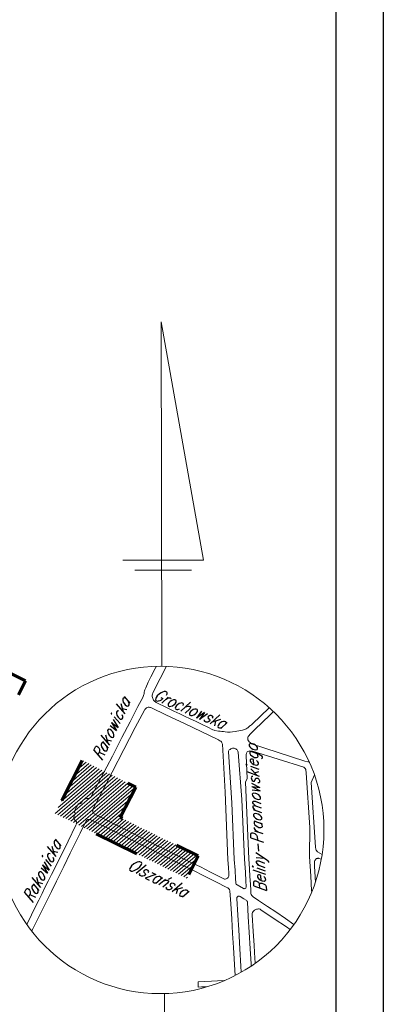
# Model space of a CAD drawing. Header units: millimetres. Extents: x -368 to -158, y 9368 to 9578.
# Tile 48 of 48: x -185 to -158, y 9438 to 9512. Entities that reach past the tile are written whole.
import ezdxf
from ezdxf.enums import TextEntityAlignment as Align

# ---------------------------------------------------------------- set-up
doc = ezdxf.new("R2010")
doc.units = ezdxf.units.MM
doc.linetypes.add('Rakowicka 531_1 wstępna wersja$0$DGN Style 5', pattern=[7.845798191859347, 3.362484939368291, -4.483313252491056])
doc.layers.add('-- RAMKA', color=11, linetype='Continuous')
doc.layers.add('Rakowicka 531_1 wstępna wersja$0$GEPPGD', color=7, linetype='Continuous', lineweight=13, true_color=0x008000)
for name, color, linetype, lineweight in [('Rakowicka 531_1 wstępna wersja$0$Opisy', 8, 'Continuous', 0), ('Rakowicka 531_1 wstępna wersja$0$Warstwa 26', 7, 'Continuous', 0), ('Rakowicka 531_1 wstępna wersja$0$Warstwa 27', 7, 'Continuous', 0), ('Rakowicka 531_1 wstępna wersja$0$Warstwa 28', 7, 'Continuous', 0)]:
    doc.layers.add(name, color=color, linetype=linetype, lineweight=lineweight)
doc.styles.add('Rakowicka 531_1 wstępna wersja$0$Style-ITALIC_1250 I 0.20944', font='ITALIC_1250.shx', dxfattribs={"oblique": 12})

# ---------------------------------------------------------------- blocks, each defined once
blk = doc.blocks.new('*U981')
at = {"layer": 'Rakowicka 531_1 wstępna wersja$0$Opisy', "color": 250, "linetype": 'Continuous', "lineweight": 13}
for p, q in [((0.9801071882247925, 843.3824398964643), (63.58989024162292, 492.7676553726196)), ((1.987563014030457, 337.168285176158), (0.9801071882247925, 843.3824398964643)), ((63.58989024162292, 492.7676553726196), (-55.36869725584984, 492.7676553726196)), ((45.77519419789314, 478.1497694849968), (-37.49581733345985, 478.1497694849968)), ((5.915313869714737, -143.9547167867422), (5.518988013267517, -807.9023863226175))]:
    blk.add_line(p, q, dxfattribs=at)
blk.add_circle((0.0003444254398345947, 96.57452857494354), 240.6019632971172, dxfattribs=at)
blk = doc.blocks.new('Rakowicka 531_1 wstępna wersja')
at = {"layer": 'Rakowicka 531_1 wstępna wersja$0$GEPPGD', "linetype": 'Continuous', "lineweight": 0}
h = blk.add_hatch(dxfattribs=at)
h.set_pattern_fill('HATCH', color=250, style=0, pattern_type=2)
h.set_pattern_definition([(40.5, (7425429.684951, 5549024.133328), (-0.1298896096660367, 0.1520811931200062), [])])
h.paths.add_polyline_path([(7425427.35511962, 5549027.394235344), (7425425.332786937, 5549023.449236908), (7425435.133890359, 5549018.618119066), (7425435.991343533, 5549020.285912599), (7425430.184122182, 5549023.138217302), (7425431.32798696, 5549025.412349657)])
at = {"layer": 'Rakowicka 531_1 wstępna wersja$0$GEPPGD', "color": 250, "linetype": 'Rakowicka 531_1 wstępna wersja$0$DGN Style 5', "lineweight": 70, "flags": 128}
for points in [[(7425284.957791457, 5549147.040373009), (7425252.600468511, 5549083.920398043), (7425409.418123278, 5549006.622512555), (7425423.137374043, 5549033.307209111), (7425330.22183244, 5549078.944084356), (7425348.523668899, 5549115.33020203), (7425284.957791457, 5549147.040373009)], [(7425427.35511962, 5549027.394235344), (7425425.332786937, 5549023.449236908), (7425435.133890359, 5549018.618119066), (7425435.991343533, 5549020.285912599), (7425430.184122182, 5549023.138217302), (7425431.32798696, 5549025.412349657), (7425427.35511962, 5549027.394235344)]]:
    blk.add_lwpolyline(points, close=True, dxfattribs=at)
at = {"layer": 'Rakowicka 531_1 wstępna wersja$0$Warstwa 26', "color": 250, "linetype": 'Continuous', "lineweight": 0}
for p, q in [((7425433.584799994, 5549030.789624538), (7425432.498342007, 5549031.304465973)), ((7425435.004591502, 5549030.112549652), (7425433.584799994, 5549030.789624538)), ((7425436.19572236, 5549029.541471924), (7425435.004591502, 5549030.112549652)), ((7425437.487237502, 5549028.918112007), (7425436.19572236, 5549029.541471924)), ((7425437.525447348, 5549028.892078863), (7425437.487237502, 5549028.918112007))]:
    blk.add_line(p, q, dxfattribs=at)
at = {"layer": 'Rakowicka 531_1 wstępna wersja$0$Warstwa 26', "color": 250, "linetype": 'Continuous', "lineweight": 0, "flags": 128}
for points in [[(7425427.965845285, 5549024.616733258), (7425428.760060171, 5549026.124720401), (7425429.59104492, 5549027.708444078), (7425430.308918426, 5549029.093928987), (7425430.91712237, 5549030.268805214), (7425431.499149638, 5549031.407467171), (7425431.848493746, 5549032.082275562), (7425431.879817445, 5549032.15503905), (7425431.91125517, 5549032.224992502), (7425431.929348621, 5549032.28314581), (7425431.949731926, 5549032.351149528), (7425431.971880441, 5549032.468137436), (7425431.99592546, 5549032.575382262), (7425432.011955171, 5549032.647400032), (7425432.081129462, 5549032.801635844), (7425432.250009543, 5549033.200852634), (7425432.462816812, 5549033.613485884), (7425432.784272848, 5549034.231056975), (7425432.867243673, 5549034.394320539)], [(7425433.621209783, 5549034.389384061), (7425433.156552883, 5549033.475884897), (7425432.607223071, 5549032.410042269)], [(7425432.908578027, 5549031.677886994), (7425433.615797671, 5549031.323603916), (7425434.17771638, 5549031.064940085), (7425434.614467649, 5549030.857365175), (7425434.952913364, 5549030.692461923), (7425435.37992572, 5549030.484429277), (7425435.775893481, 5549030.300030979), (7425436.289147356, 5549030.056843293), (7425436.688682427, 5549029.863145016), (7425437.081151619, 5549029.677103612), (7425437.172175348, 5549029.63970325), (7425437.224478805, 5549029.625500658), (7425437.497812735, 5549029.573106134)], [(7425441.26544525, 5549031.312476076), (7425439.994002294, 5549030.079585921)], [(7425431.976354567, 5549031.129353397), (7425431.301663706, 5549029.831124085), (7425430.450979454, 5549028.193372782), (7425429.583003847, 5549026.510072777), (7425429.050563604, 5549025.498143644), (7425428.622250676, 5549024.670015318), (7425428.169069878, 5549023.805788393)], [(7425441.582918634, 5549031.019332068), (7425441.315664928, 5549030.766454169), (7425440.186294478, 5549029.678325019), (7425439.835243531, 5549029.316875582)], [(7425438.195875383, 5549020.003252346), (7425437.982684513, 5549025.033594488), (7425437.789045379, 5549028.600230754)], [(7425439.959620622, 5549028.622448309), (7425443.928680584, 5549027.339527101)], [(7425438.671207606, 5549020.02254116), (7425438.475318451, 5549024.236520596), (7425438.244485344, 5549028.033825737)], [(7425439.436347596, 5549020.053590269), (7425439.22112307, 5549024.4743193), (7425438.968530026, 5549028.009415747)], [(7425439.74301555, 5549020.066034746), (7425439.508404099, 5549025.778406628), (7425439.635098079, 5549026.042684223), (7425439.547975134, 5549027.761220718)], [(7425440.028168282, 5549028.087692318), (7425443.83388125, 5549026.885772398)], [(7425444.234945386, 5549027.293247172), (7425444.138314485, 5549027.286236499), (7425443.928680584, 5549027.339527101)], [(7425444.024143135, 5549026.462099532), (7425444.293386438, 5549022.408781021), (7425444.260232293, 5549020.249341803)], [(7425445.204151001, 5549020.395426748), (7425444.86299348, 5549020.596486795), (7425444.770629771, 5549020.722400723), (7425444.731827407, 5549020.796947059), (7425444.702624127, 5549020.932429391), (7425444.397231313, 5549025.761002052), (7425444.634869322, 5549026.309226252)], [(7425428.280342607, 5549023.389605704), (7425430.496925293, 5549022.26724765), (7425432.303633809, 5549021.360623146), (7425434.059573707, 5549020.492031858), (7425435.291615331, 5549019.885398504)], [(7425425.363214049, 5549019.482507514), (7425426.290424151, 5549021.381563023), (7425426.879313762, 5549022.5792364), (7425426.939441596, 5549022.719031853)], [(7425427.647330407, 5549022.889303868), (7425427.192558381, 5549021.973347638), (7425426.454712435, 5549020.483534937), (7425425.974989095, 5549019.507333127)], [(7425434.310602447, 5549019.84558935), (7425432.816616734, 5549020.583076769), (7425431.308245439, 5549021.329800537), (7425429.706481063, 5549022.129152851), (7425427.942294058, 5549022.995971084)], [(7425444.260232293, 5549020.249341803), (7425444.355646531, 5549018.776580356), (7425444.423968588, 5549017.715598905), (7425444.430351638, 5549017.598466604)], [(7425423.215693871, 5549015.199031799), (7425423.567223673, 5549015.901494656), (7425423.851288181, 5549016.47714274), (7425424.114015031, 5549017.006765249), (7425424.360552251, 5549017.499140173), (7425424.596144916, 5549017.985316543), (7425424.811159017, 5549018.412925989), (7425425.065659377, 5549018.914068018), (7425425.363214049, 5549019.482507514)], [(7425423.594159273, 5549014.691349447), (7425423.658999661, 5549014.825139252), (7425423.914911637, 5549015.351608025), (7425424.238399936, 5549016.000786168), (7425424.581910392, 5549016.694497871), (7425425.061078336, 5549017.650474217), (7425425.438515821, 5549018.415991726), (7425425.685053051, 5549018.90836662), (7425425.974989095, 5549019.507333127)], [(7425434.310602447, 5549019.84558935), (7425434.819579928, 5549019.59835029), (7425435.262970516, 5549019.373594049), (7425435.769625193, 5549019.117316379), (7425436.244417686, 5549018.881700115), (7425436.847580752, 5549018.576172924), (7425437.434809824, 5549018.279506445), (7425437.967093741, 5549018.008193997)], [(7425435.291615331, 5549019.885398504), (7425436.140817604, 5549019.467949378), (7425436.909602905, 5549019.077760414), (7425437.24616354, 5549018.911529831), (7425437.944356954, 5549018.56851471)], [(7425438.195875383, 5549020.003252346), (7425438.232889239, 5549019.422494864), (7425438.262216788, 5549018.989539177), (7425438.274358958, 5549018.83366186)], [(7425438.671207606, 5549020.02254116), (7425438.728379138, 5549019.22556006), (7425438.764791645, 5549018.591800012), (7425438.792296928, 5549018.303944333)], [(7425439.436347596, 5549020.053590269), (7425439.49288553, 5549019.073380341), (7425439.533640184, 5549018.403518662), (7425439.555424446, 5549018.01773083)], [(7425439.74301555, 5549020.066034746), (7425439.789263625, 5549019.330157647), (7425439.82432687, 5549018.762018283), (7425439.865061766, 5549018.191294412), (7425439.893741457, 5549017.708023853), (7425439.900053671, 5549017.591002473)], [(7425444.641287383, 5549019.818962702), (7425444.644313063, 5549019.514726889), (7425444.683351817, 5549018.719136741), (7425444.705405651, 5549018.335850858)], [(7425444.98667366, 5549020.105750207), (7425445.144664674, 5549020.038859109)], [(7425437.944356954, 5549018.56851471), (7425437.994997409, 5549018.570632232), (7425438.065548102, 5549018.586129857)], [(7425437.967093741, 5549018.008193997), (7425438.0554917, 5549017.963056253), (7425438.180846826, 5549017.902717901)], [(7425438.884768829, 5549018.129122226), (7425439.350726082, 5549017.872318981)], [(7425438.345164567, 5549017.680647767), (7425438.402993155, 5549016.736455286), (7425438.473758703, 5549015.618341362), (7425438.542241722, 5549014.521025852), (7425438.607188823, 5549013.473855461), (7425438.684195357, 5549012.206567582), (7425438.734487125, 5549011.39209965)], [(7425439.109281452, 5549017.272943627), (7425439.388974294, 5549017.096211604), (7425439.557922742, 5549016.995860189)], [(7425440.07090914, 5549017.246353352), (7425440.481565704, 5549016.977423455), (7425441.14806776, 5549016.532169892), (7425441.756079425, 5549016.117943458), (7425442.483138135, 5549015.627735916), (7425443.110668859, 5549015.195188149)], [(7425438.84612613, 5549017.122282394), (7425438.924861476, 5549015.880208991), (7425438.998334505, 5549014.797106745), (7425439.078945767, 5549013.377785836), (7425439.164020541, 5549012.084305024), (7425439.191258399, 5549011.639509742)], [(7425439.642684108, 5549016.872327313), (7425439.708977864, 5549015.759598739), (7425439.772287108, 5549014.620228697), (7425439.854116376, 5549013.371275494), (7425439.924763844, 5549012.254532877), (7425439.934073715, 5549012.098625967)], [(7425440.005317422, 5549015.918674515), (7425440.084108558, 5549014.675227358), (7425440.148379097, 5549013.644729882), (7425440.183395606, 5549013.110114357), (7425440.234592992, 5549012.306198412)], [(7425440.644769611, 5549016.283383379), (7425441.634897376, 5549015.613017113), (7425442.542480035, 5549015.013107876), (7425442.830996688, 5549014.815102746)], [(7425437.929443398, 5549011.014516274), (7425437.406824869, 5549010.992339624), (7425436.963040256, 5549010.96938959), (7425436.484545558, 5549010.941715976), (7425435.982281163, 5549010.914078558), (7425435.978378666, 5549010.526247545), (7425436.228139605, 5549010.539948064), (7425436.477900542, 5549010.553648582), (7425436.691003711, 5549010.56536358)]]:
    blk.add_lwpolyline(points, dxfattribs=at)
for points in [[(7425432.607235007, 5549032.40988759, 0.1696074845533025), (7425432.579826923, 5549032.059767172), (7425432.57987037, 5549032.059528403, 0.114211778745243), (7425432.701393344, 5549031.829741), (7425432.701528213, 5549031.829583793, 0.1367014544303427), (7425432.908489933, 5549031.677941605)], [(7425432.49821868, 5549031.304452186, 0.1431669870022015), (7425432.267648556, 5549031.340535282), (7425432.267502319, 5549031.340531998, 0.0508602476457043), (7425432.142637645, 5549031.298113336), (7425432.142517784, 5549031.298026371, 0.1390910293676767), (7425431.976431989, 5549031.129416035)], [(7425427.965778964, 5549024.616735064, -0.2400704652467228), (7425427.865189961, 5549024.562955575), (7425427.865075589, 5549024.56293404, -0.09956742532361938), (7425427.687642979, 5549024.568150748), (7425427.687499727, 5549024.568133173, 0.02664610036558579), (7425427.517051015, 5549024.516495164), (7425427.516927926, 5549024.516428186, 0.1115843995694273), (7425427.388461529, 5549024.405473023), (7425427.388365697, 5549024.405351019, -0.01772738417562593), (7425427.284474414, 5549024.220271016), (7425427.284395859, 5549024.220171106, -0.223335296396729), (7425427.197929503, 5549024.162901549), (7425427.197842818, 5549024.162889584, -0.1738291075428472), (7425427.073659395, 5549024.19165377)], [(7425426.939444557, 5549022.719057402, 0.1428992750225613), (7425426.913499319, 5549022.821016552), (7425426.913434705, 5549022.821116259, -0.06542389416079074), (7425426.782378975, 5549022.961148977), (7425426.782305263, 5549022.961283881, -0.1276669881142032), (7425426.73402031, 5549023.148638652), (7425426.734028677, 5549023.148792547, -0.09475659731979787), (7425426.801598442, 5549023.334874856), (7425426.801636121, 5549023.335001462, 0.1327468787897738), (7425426.824970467, 5549023.456127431), (7425426.824959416, 5549023.456214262, 0.1819799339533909), (7425426.774511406, 5549023.545806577)], [(7425428.169083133, 5549023.805671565, 0.2260811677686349), (7425428.145435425, 5549023.549206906), (7425428.145486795, 5549023.549035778, 0.1256687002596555), (7425428.280285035, 5549023.389656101)], [(7425427.942206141, 5549022.995968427, 0.1170451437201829), (7425427.762332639, 5549022.994089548), (7425427.762211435, 5549022.994042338, 0.07377920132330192), (7425427.647388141, 5549022.889339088)], [(7425444.641327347, 5549019.819015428, -0.08207926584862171), (7425444.668379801, 5549019.938728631), (7425444.668423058, 5549019.938823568, -0.1050196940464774), (7425444.746075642, 5549020.049503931), (7425444.746151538, 5549020.04957209, -0.1701129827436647), (7425444.852662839, 5549020.104270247), (7425444.852742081, 5549020.10429834, -0.2129599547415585), (7425444.939021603, 5549020.109320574), (7425444.939076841, 5549020.109317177, 0.1441943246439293), (7425444.986657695, 5549020.105737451)], [(7425438.27435315, 5549018.833626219, -0.08430224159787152), (7425438.23841851, 5549018.726094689), (7425438.238375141, 5549018.726016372, -0.06142053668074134), (7425438.169299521, 5549018.643596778), (7425438.169228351, 5549018.643539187, -0.03200764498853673), (7425438.065619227, 5549018.586173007)], [(7425438.79227888, 5549018.303916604, 0.08917286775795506), (7425438.807868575, 5549018.198551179), (7425438.807906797, 5549018.198479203, 0.1444269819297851), (7425438.884756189, 5549018.129169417)], [(7425439.555434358, 5549018.017679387, -0.2131918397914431), (7425439.539978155, 5549017.920773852), (7425439.539947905, 5549017.920711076, -0.1378524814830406), (7425439.485078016, 5549017.865393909), (7425439.485026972, 5549017.865364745, -0.09016993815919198), (7425439.415926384, 5549017.849904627), (7425439.41587116, 5549017.84990746, -0.2035329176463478), (7425439.350760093, 5549017.872280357)], [(7425438.180910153, 5549017.902655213, -0.08331672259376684), (7425438.277840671, 5549017.820239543), (7425438.27789878, 5549017.82017875, -0.07846135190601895), (7425438.322485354, 5549017.755092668), (7425438.322512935, 5549017.755035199, -0.07578179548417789), (7425438.345169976, 5549017.680657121)], [(7425438.846163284, 5549017.122333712, -0.211627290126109), (7425438.907678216, 5549017.251865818), (7425438.907746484, 5549017.251937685, -0.1617030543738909), (7425439.011882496, 5549017.296770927), (7425439.011965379, 5549017.296779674, -0.1668991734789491), (7425439.109222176, 5549017.272968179)], [(7425439.900079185, 5549017.590975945, 0.09698637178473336), (7425439.906096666, 5549017.481023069), (7425439.906125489, 5549017.480924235, 0.1120531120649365), (7425439.965996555, 5549017.350915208), (7425439.966064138, 5549017.350818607, 0.09968786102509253), (7425440.0708941, 5549017.24641486)], [(7425439.557936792, 5549016.995808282, -0.1753398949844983), (7425439.623294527, 5549016.934385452), (7425439.623329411, 5549016.934334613, -0.1711136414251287), (7425439.642674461, 5549016.872372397)], [(7425440.005296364, 5549015.918723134, -0.1084959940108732), (7425440.027690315, 5549016.082880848), (7425440.027736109, 5549016.083001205, -0.105940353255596), (7425440.11582656, 5549016.210860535), (7425440.115947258, 5549016.21095703, -0.08521025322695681), (7425440.320731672, 5549016.317217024), (7425440.320875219, 5549016.317272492, -0.06678068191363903), (7425440.464763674, 5549016.345641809), (7425440.464873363, 5549016.345641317, -0.1590875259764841), (7425440.587488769, 5549016.31592086), (7425440.587562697, 5549016.315895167, -0.1494459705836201), (7425440.644728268, 5549016.283423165)]]:
    blk.add_lwpolyline(points, format="xyb", dxfattribs=at)
at = {"layer": 'Rakowicka 531_1 wstępna wersja$0$Warstwa 26', "color": 250, "linetype": 'Continuous', "lineweight": 0}
for points, knots in [([(7425439.994002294, 5549030.079585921), (7425439.918333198, 5549030.022724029), (7425439.842664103, 5549029.965862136), (7425439.766995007, 5549029.909000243), (7425439.697168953, 5549029.856529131), (7425439.635368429, 5549029.796010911), (7425439.561887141, 5549029.745933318), (7425439.475799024, 5549029.687264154), (7425439.37056186, 5549029.673783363), (7425439.270734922, 5549029.648615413), (7425439.090688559, 5549029.603222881), (7425438.912566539, 5549029.558375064), (7425438.728713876, 5549029.535613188), (7425438.480480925, 5549029.504880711), (7425438.228929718, 5549029.489008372), (7425437.98137618, 5549029.517483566), (7425437.820188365, 5549029.536024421), (7425437.65900055, 5549029.554565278), (7425437.497812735, 5549029.573106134)], [0, 0, 0, 0, 0.1075205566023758, 0.1075205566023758, 0.1075205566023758, 0.2067385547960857, 0.2067385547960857, 0.2067385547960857, 0.3229789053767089, 0.3229789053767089, 0.3229789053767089, 0.5326282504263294, 0.5326282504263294, 0.5326282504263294, 0.8156911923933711, 0.8156911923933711, 0.8156911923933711, 1, 1, 1, 1]), ([(7425439.959620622, 5549028.622448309), (7425439.879581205, 5549028.693840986), (7425439.799541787, 5549028.765233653), (7425439.71950237, 5549028.836626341), (7425439.676049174, 5549028.87538525), (7425439.679446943, 5549028.949627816), (7425439.67901888, 5549029.006552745), (7425439.678601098, 5549029.062110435), (7425439.674847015, 5549029.130782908), (7425439.711949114, 5549029.17382891), (7425439.753047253, 5549029.221511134), (7425439.794145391, 5549029.269193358), (7425439.835243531, 5549029.316875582)], [0, 0, 0, 0, 0.3759849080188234, 0.3759849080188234, 0.3759849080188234, 0.5801061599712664, 0.5801061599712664, 0.5801061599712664, 0.7793247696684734, 0.7793247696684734, 0.7793247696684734, 1, 1, 1, 1]), ([(7425437.525447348, 5549028.892078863), (7425437.569206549, 5549028.869043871), (7425437.61296575, 5549028.846008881), (7425437.65672495, 5549028.822973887), (7425437.704229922, 5549028.797967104), (7425437.718201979, 5549028.734617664), (7425437.743236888, 5549028.687127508), (7425437.758506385, 5549028.658161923), (7425437.773775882, 5549028.629196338), (7425437.789045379, 5549028.600230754)], [0, 0, 0, 0, 0.363935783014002, 0.363935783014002, 0.363935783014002, 0.7590243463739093, 0.7590243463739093, 0.7590243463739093, 1, 1, 1, 1]), ([(7425438.244485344, 5549028.033825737), (7425438.242613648, 5549028.049636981), (7425438.240741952, 5549028.065448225), (7425438.238870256, 5549028.081259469), (7425438.22941176, 5549028.16116057), (7425438.338405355, 5549028.203989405), (7425438.415196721, 5549028.246098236), (7425438.492744, 5549028.288621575), (7425438.578768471, 5549028.306550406), (7425438.654978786, 5549028.289917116), (7425438.733641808, 5549028.272748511), (7425438.831632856, 5549028.239145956), (7425438.874564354, 5549028.167101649), (7425438.905886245, 5549028.114539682), (7425438.937208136, 5549028.061977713), (7425438.968530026, 5549028.009415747)], [0, 0, 0, 0, 0.0493412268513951, 0.0493412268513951, 0.0493412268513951, 0.2986839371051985, 0.2986839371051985, 0.2986839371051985, 0.5504811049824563, 0.5504811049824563, 0.5504811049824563, 0.8103819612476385, 0.8103819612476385, 0.8103819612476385, 1, 1, 1, 1]), ([(7425439.547975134, 5549027.761220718), (7425439.558995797, 5549027.815897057), (7425439.57001646, 5549027.870573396), (7425439.581037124, 5549027.925249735), (7425439.595437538, 5549027.996693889), (7425439.66626042, 5549028.064122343), (7425439.738964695, 5549028.076456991), (7425439.757067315, 5549028.079528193), (7425439.775170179, 5549028.071631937), (7425439.793280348, 5549028.072781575), (7425439.871576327, 5549028.077751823), (7425439.949872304, 5549028.08272207), (7425440.028168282, 5549028.087692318)], [0, 0, 0, 0, 0.2476101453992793, 0.2476101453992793, 0.2476101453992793, 0.571155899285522, 0.571155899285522, 0.571155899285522, 0.6517154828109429, 0.6517154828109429, 0.6517154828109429, 1, 1, 1, 1]), ([(7425444.024143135, 5549026.462099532), (7425444.016040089, 5549026.516896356), (7425444.007937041, 5549026.57169318), (7425443.999833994, 5549026.626490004), (7425443.990797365, 5549026.687600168), (7425443.988448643, 5549026.763574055), (7425443.939988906, 5549026.801885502), (7425443.904619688, 5549026.829847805), (7425443.869250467, 5549026.857810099), (7425443.83388125, 5549026.885772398)], [0, 0, 0, 0, 0.3413933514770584, 0.3413933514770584, 0.3413933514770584, 0.7221198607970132, 0.7221198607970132, 0.7221198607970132, 1, 1, 1, 1])]:
    blk.add_open_spline(points, degree=3, knots=knots, dxfattribs=at)
at = {"layer": 'Rakowicka 531_1 wstępna wersja$0$Warstwa 27', "color": 250, "linetype": 'Continuous', "lineweight": 0, "flags": 128}
blk.add_lwpolyline([(7425426.774477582, 5549023.545852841), (7425426.783982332, 5549023.579826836), (7425426.761183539, 5549023.589847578), (7425427.073583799, 5549024.191664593)], dxfattribs=at)
at = {"layer": 'Rakowicka 531_1 wstępna wersja$0$Warstwa 28', "color": 250, "linetype": 'Continuous', "lineweight": 0}
blk.add_line((7425431.717950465, 5549021.458887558), (7425431.695955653, 5549021.45217805), dxfattribs=at)
at = {"layer": 'Rakowicka 531_1 wstępna wersja$0$Opisy', "color": 250, "linetype": 'Continuous', "lineweight": 13, "xscale": 0.0506113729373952, "yscale": 0.0506113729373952, "zscale": 0.0506113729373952}
blk.add_blockref('*U981', (7425433.164520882, 5549017.332984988), dxfattribs=at)
at = {"layer": 'Rakowicka 531_1 wstępna wersja$0$Warstwa 28', "color": 250, "linetype": 'Continuous', "lineweight": 0, "style": 'Rakowicka 531_1 wstępna wersja$0$Style-ITALIC_1250 I 0.20944', "oblique": 12, "width": 0.7999999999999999}
blk.add_text('Grochowska', height=0.8999999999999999, rotation=336.6471503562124, dxfattribs=at).set_placement((7425435.180158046, 5549030.837359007), align=Align.CENTER)
at = {"layer": 'Rakowicka 531_1 wstępna wersja$0$Warstwa 28', "color": 250, "linetype": 'Continuous', "lineweight": 13, "style": 'Rakowicka 531_1 wstępna wersja$0$Style-ITALIC_1250 I 0.20944', "oblique": 12, "width": 0.8}
for rotation, p in [(64.20002606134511, (7425428.796186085, 5549027.309863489)), (63.62040769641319, (7425423.629989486, 5549016.714739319))]:
    blk.add_text('Rakowicka', height=0.9, rotation=rotation, dxfattribs=at).set_placement(p)
at = {"layer": 'Rakowicka 531_1 wstępna wersja$0$Warstwa 28', "color": 250, "linetype": 'Continuous', "lineweight": 0, "style": 'Rakowicka 531_1 wstępna wersja$0$Style-ITALIC_1250 I 0.20944', "oblique": 12}
for s, height, rotation, width, p in [('Beliny-Praomowskiego', 0.8999999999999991, 93.5527648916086, 0.8000000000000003, (7425441.063402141, 5549017.604956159)), ('Olszańska', 0.9, 333.0527672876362, 0.8, (7425430.649794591, 5549019.344062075))]:
    blk.add_text(s, height=height, rotation=rotation, dxfattribs=dict(at, width=width)).set_placement(p)
blk = doc.blocks.new('*U585')
at = {"layer": '-- RAMKA', "color": 50}
blk.add_lwpolyline([(0, 4200), (4200, 4200), (4200, 0), (0, 0)], close=True, dxfattribs=at)
at = {"layer": '-- RAMKA', "color": 11}
blk.add_lwpolyline([(300, 69.38505203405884), (4130, 69.38505203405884), (4130, 4130), (300, 4130)], close=True, dxfattribs=at)

msp = doc.modelspace()

# ---------------------------------------------------------------- block references
at = {"layer": '-- RAMKA', "xscale": 0.05, "yscale": 0.05, "zscale": 0.05}
msp.add_blockref('*U585', (-367.8689401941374, 9367.728843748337), dxfattribs=at)
at = {"layer": '-- RAMKA'}
msp.add_blockref('Rakowicka 531_1 wstępna wersja', (-7425607.631245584, -5539570.811529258), dxfattribs=at)

doc.saveas('drawing.dxf')
